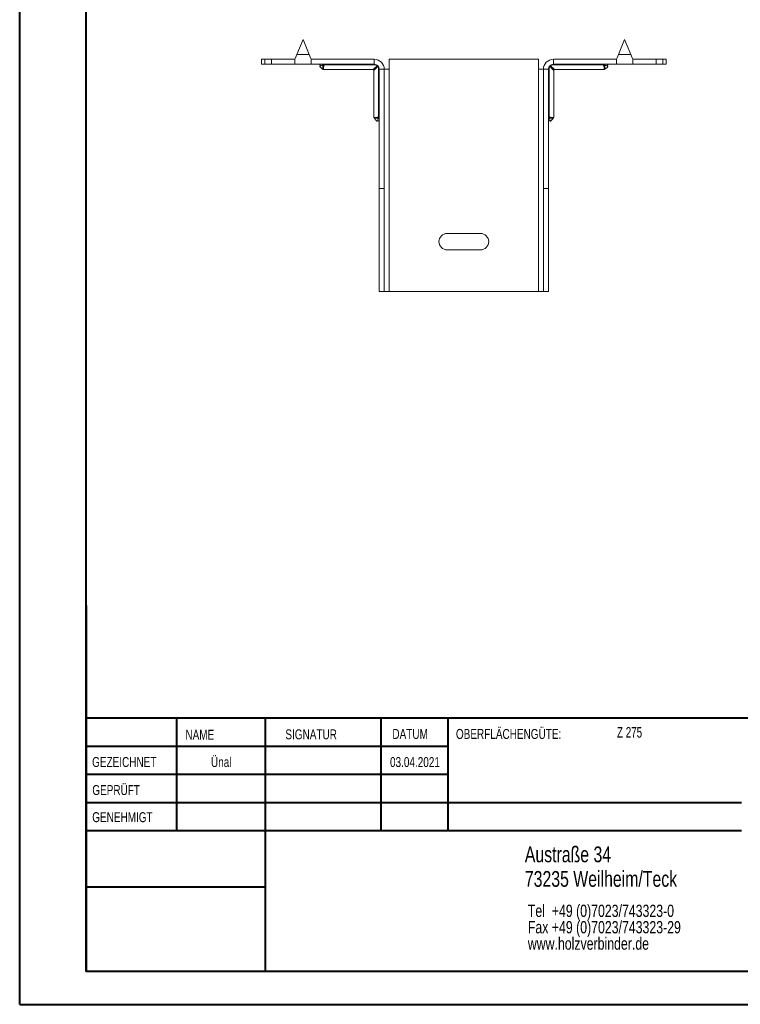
# Model space of a CAD drawing. Header units: millimetres. Extents: x 0 to 210, y 0 to 297.
# Tile 1 of 9: x 0 to 109, y 0 to 149. Entities that reach past the tile are written whole.
import ezdxf

# ---------------------------------------------------------------- set-up
doc = ezdxf.new("R2010")
doc.units = ezdxf.units.MM
doc.styles.add('SLDTEXTSTYLE0', font='TXT', dxfattribs={"width": 0.75})
doc.styles.add('SLDTEXTSTYLE2', font='TXT', dxfattribs={"width": 0.7})

# ---------------------------------------------------------------- blocks, each defined once
blk = doc.blocks.new('SW_NOTE_0')
at = {"color": 0, "linetype": 'Continuous', "lineweight": 0, "char_height": 1.8521, "attachment_point": 1, "style": 'SLDTEXTSTYLE0'}
for s, insert in [('Tel  +49 (0)7023/743323-0', (0, 2.39)), ('Fax +49 (0)7023/743323-29', (0, -0.08)), ('www.holzverbinder.de', (0, -2.55))]:
    blk.add_mtext(s, dxfattribs=dict(at, insert=insert))

msp = doc.modelspace()

# ---------------------------------------------------------------- linework, layer by layer
at = {"color": 7, "linetype": 'Continuous', "lineweight": 40}
for p, q in [((0.08, 0.21), (0.08, 297.21)), ((10.08, 5.21), (10.08, 292.21)), ((10.11, 60.37), (10.11, 5.12)), ((205.08, 43.37), (10.11, 43.37)), ((23.71, 43.37), (23.71, 26.37)), ((37.1, 43.37), (37.1, 5.12)), ((54.51, 43.37), (54.51, 26.37)), ((64.71, 26.37), (64.71, 43.37)), ((64.71, 39.1), (10.11, 39.1)), ((64.71, 34.87), (10.11, 34.87)), ((108.91, 30.62), (10.11, 30.62)), ((108.91, 26.37), (10.11, 26.37)), ((37.1, 17.87), (10.11, 17.87)), ((10.11, 13.71), (10.08, 13.71)), ((10.11, 9.46), (10.08, 9.46)), ((10.08, 5.21), (205.08, 5.21)), ((0.08, 0.21), (210.08, 0.21))]:
    msp.add_line(p, q, dxfattribs=at)
at = {"color": 7, "linetype": 'Continuous', "lineweight": 15}
for p, q in [((42.8, 145.74), (41.86, 143.49)), ((43.74, 143.49), (42.8, 145.74)), ((91.3, 145.74), (90.36, 143.49)), ((92.24, 143.49), (91.3, 145.74)), ((36.55, 142.74), (36.55, 141.99)), ((36.55, 142.74), (37.05, 142.74)), ((37.05, 142.74), (37.05, 141.99)), ((37.05, 142.74), (38.05, 142.74)), ((38.05, 141.99), (38.05, 142.74)), ((41.55, 142.74), (38.05, 142.74)), ((41.55, 142.74), (41.55, 141.99)), ((41.86, 143.49), (43.74, 143.49)), ((53.55, 142.74), (44.05, 142.74)), ((44.05, 141.99), (44.05, 142.74)), ((53.55, 141.99), (53.55, 142.74)), ((78.3, 142.74), (55.8, 142.74)), ((55.8, 141.24), (55.8, 142.74)), ((78.3, 142.74), (78.3, 141.24)), ((80.55, 141.99), (80.55, 142.74)), ((80.55, 142.74), (90.05, 142.74)), ((90.05, 142.74), (90.05, 141.99)), ((90.36, 143.49), (92.24, 143.49)), ((92.55, 141.99), (92.55, 142.74)), ((92.55, 142.74), (96.05, 142.74)), ((96.05, 141.99), (96.05, 142.74)), ((96.05, 142.74), (97.05, 142.74)), ((97.05, 141.99), (97.05, 142.74)), ((97.05, 142.74), (97.55, 142.74)), ((97.55, 141.99), (97.55, 142.74)), ((37.05, 141.99), (36.55, 141.99)), ((38.05, 141.99), (37.05, 141.99)), ((41.55, 141.99), (38.05, 141.99)), ((41.55, 141.99), (44.05, 141.99)), ((53.55, 141.99), (44.05, 141.99)), ((45.91, 141.19), (53.35, 141.19)), ((46.01, 141.99), (46.01, 141.9)), ((53.55, 141.9), (46.01, 141.9)), ((53.55, 141.99), (53.55, 141.9)), ((54.3, 141.24), (54.2, 141.24)), ((54.2, 134.08), (54.2, 141.24)), ((54.3, 141.24), (55.05, 141.24)), ((54.3, 123.24), (54.3, 141.24)), ((55.05, 123.24), (55.05, 141.24)), ((55.05, 141.24), (55.8, 141.24)), ((55.8, 107.74), (55.8, 141.24)), ((78.3, 141.24), (78.3, 107.74)), ((78.3, 141.24), (79.05, 141.24)), ((79.8, 141.24), (79.05, 141.24)), ((79.05, 123.24), (79.05, 141.24)), ((79.8, 123.24), (79.8, 141.24)), ((79.9, 141.24), (79.8, 141.24)), ((79.9, 141.24), (79.9, 134.08)), ((80.55, 141.99), (90.05, 141.99)), ((80.55, 141.9), (80.55, 141.99)), ((88.09, 141.9), (80.55, 141.9)), ((80.75, 141.19), (88.18, 141.19)), ((88.09, 141.9), (88.09, 141.99)), ((88.71, 141.78), (88.72, 141.75)), ((88.84, 141.99), (88.81, 141.99)), ((90.05, 141.99), (92.55, 141.99)), ((92.55, 141.99), (96.05, 141.99)), ((97.05, 141.99), (96.05, 141.99)), ((97.55, 141.99), (97.05, 141.99)), ((53.5, 141.04), (53.5, 133.99)), ((80.6, 133.99), (80.6, 141.04)), ((54.3, 134.08), (54.2, 134.08)), ((79.9, 134.08), (79.8, 134.08)), ((55.05, 123.24), (54.3, 123.24)), ((54.3, 107.74), (54.3, 123.24)), ((55.05, 107.74), (55.05, 123.24)), ((79.05, 123.24), (79.8, 123.24)), ((79.05, 107.74), (79.05, 123.24)), ((79.8, 107.74), (79.8, 123.24)), ((69.55, 116.49), (64.55, 116.49)), ((64.55, 113.99), (69.55, 113.99)), ((55.05, 107.74), (54.3, 107.74)), ((55.05, 107.74), (55.8, 107.74)), ((55.8, 107.74), (78.3, 107.74)), ((78.3, 107.74), (79.05, 107.74)), ((79.05, 107.74), (79.8, 107.74))]:
    msp.add_line(p, q, dxfattribs=at)
at = {"color": 7, "linetype": 'Continuous', "lineweight": 0}
for p, q in [((64.71, 39.12), (10.11, 39.12)), ((23.71, 5.21), (23.71, 5.12)), ((54.51, 5.21), (54.51, 5.12))]:
    msp.add_line(p, q, dxfattribs=at)
at = {"color": 7, "linetype": 'Continuous', "lineweight": 15, "flags": 128}
for points in [[(41.86, 143.49), (41.75, 143.23), (41.65, 142.98), (41.55, 142.74)], [(44.05, 142.74), (43.95, 142.98), (43.85, 143.23), (43.74, 143.49)], [(90.36, 143.49), (90.25, 143.23), (90.15, 142.98), (90.05, 142.74)], [(92.55, 142.74), (92.45, 142.98), (92.35, 143.23), (92.24, 143.49)], [(53.35, 141.19), (53.36, 141.2), (53.4, 141.24), (53.49, 141.31), (53.62, 141.43), (53.78, 141.57), (53.97, 141.74)], [(54.05, 141.67), (53.88, 141.47), (53.73, 141.31), (53.62, 141.18), (53.54, 141.09), (53.5, 141.05), (53.5, 141.04)], [(54.08, 141.77), (54.07, 141.78), (54.06, 141.78), (54.05, 141.78), (54.04, 141.78), (54.02, 141.77), (54.01, 141.76), (53.99, 141.75), (53.97, 141.74)], [(54.08, 141.77), (54.08, 141.77), (54.09, 141.76), (54.09, 141.74), (54.08, 141.73), (54.08, 141.72), (54.07, 141.7), (54.06, 141.68), (54.05, 141.67)], [(80.05, 141.67), (80.04, 141.68), (80.03, 141.7), (80.02, 141.72), (80.02, 141.73), (80.01, 141.74), (80.01, 141.76), (80.01, 141.77), (80.02, 141.77)], [(80.13, 141.74), (80.11, 141.75), (80.09, 141.76), (80.08, 141.77), (80.06, 141.78), (80.05, 141.78), (80.04, 141.78), (80.03, 141.78), (80.02, 141.77)], [(80.6, 141.04), (80.59, 141.05), (80.56, 141.09), (80.48, 141.18), (80.36, 141.31), (80.22, 141.47), (80.05, 141.67)], [(80.13, 141.74), (80.32, 141.57), (80.48, 141.43), (80.61, 141.31), (80.7, 141.24), (80.74, 141.2), (80.75, 141.19)]]:
    msp.add_lwpolyline(points, dxfattribs=at)
at = {"color": 7, "linetype": 'Continuous', "lineweight": 15}
for centre, radius, start, end in [((53.55, 141.24), 1.5, 0, 90), ((80.55, 141.24), 1.5, 90, 180), ((45.26, 141.84), 0.15, 324.0276, 89.984), ((45.66, 141.85), 0.143, 355.6315, 86.3473), ((53.35, 141.04), 0.15, 5.1298, 84.4745), ((53.55, 141.24), 0.75, 0, 90), ((53.74, 141.44), 0.383, 37.0405, 52.9581), ((80.55, 141.24), 0.75, 90, 180), ((80.36, 141.44), 0.383, 127.0419, 142.9595), ((80.75, 141.04), 0.15, 95.1298, 174.4745), ((88.44, 141.85), 0.143, 93.6527, 184.3685), ((88.84, 141.84), 0.15, 93.8745, 216.8372), ((88.84, 141.84), 0.15, 93.8507, 216.8373), ((54.16, 133.73), 0.143, 3.6538, 94.368), ((79.94, 133.73), 0.143, 85.632, 176.3462), ((54.15, 133.33), 0.15, 0.017, 125.8678), ((79.95, 133.33), 0.15, 54.0277, 179.9834), ((64.55, 115.24), 1.25, 90, 270), ((69.55, 115.24), 1.25, 270, 90)]:
    msp.add_arc(centre, radius, start, end, dxfattribs=at)
for points, knots in [([(45.38, 141.75), (45.37, 141.75), (45.36, 141.73), (45.35, 141.7), (45.35, 141.67), (45.36, 141.63), (45.39, 141.57), (45.47, 141.49), (45.63, 141.38), (45.74, 141.29), (45.81, 141.23)], [0, 0, 0, 0, 0.035639, 0.08189, 0.127479, 0.176817, 0.234115, 0.402214, 0.622871, 1, 1, 1, 1]), ([(45.8, 141.84), (45.73, 141.82), (45.6, 141.78), (45.4, 141.76), (45.39, 141.75), (45.38, 141.75)], [0, 0, 0, 0, 0.389367, 0.808807, 1, 1, 1, 1]), ([(45.8, 141.84), (45.82, 141.85), (45.85, 141.85), (45.92, 141.87), (45.96, 141.88), (46.01, 141.9)], [0, 0, 0, 0, 0.5, 0.5, 1, 1, 1, 1]), ([(45.81, 141.24), (45.81, 141.25), (45.81, 141.27), (45.81, 141.42), (45.81, 141.59), (45.8, 141.72), (45.8, 141.81), (45.8, 141.84)], [0, 0, 0, 0, 0.297633, 0.603588, 0.782891, 0.922392, 1, 1, 1, 1]), ([(45.81, 141.24), (45.82, 141.23), (45.84, 141.21), (45.88, 141.19), (45.91, 141.19), (45.91, 141.19)], [0, 0, 0, 0, 0.325075, 0.767429, 1, 1, 1, 1]), ([(46.01, 141.9), (45.98, 141.86), (45.94, 141.8), (45.91, 141.63), (45.91, 141.51), (45.91, 141.36), (45.91, 141.23), (45.91, 141.2), (45.91, 141.19)], [0, 0, 0, 0, 0.0970063, 0.1765035, 0.4374449, 0.4526199, 0.7282325, 1, 1, 1, 1]), ([(53.97, 141.74), (53.92, 141.79), (53.85, 141.83), (53.71, 141.88), (53.63, 141.9), (53.55, 141.9)], [0, 0, 0, 0, 0.5, 0.5, 1, 1, 1, 1]), ([(54.2, 141.24), (54.2, 141.32), (54.19, 141.4), (54.14, 141.54), (54.1, 141.61), (54.05, 141.67)], [0, 0, 0, 0, 0.5, 0.5, 1, 1, 1, 1]), ([(80.05, 141.67), (80, 141.61), (79.96, 141.54), (79.91, 141.4), (79.9, 141.32), (79.9, 141.24)], [0, 0, 0, 0, 0.5, 0.5, 1, 1, 1, 1]), ([(80.55, 141.9), (80.47, 141.9), (80.39, 141.88), (80.25, 141.83), (80.18, 141.79), (80.13, 141.74)], [0, 0, 0, 0, 0.5, 0.5, 1, 1, 1, 1]), ([(88.09, 141.9), (88.13, 141.88), (88.17, 141.87), (88.25, 141.85), (88.28, 141.85), (88.3, 141.84)], [0, 0, 0, 0, 0.5, 0.5, 1, 1, 1, 1]), ([(88.18, 141.19), (88.19, 141.2), (88.19, 141.23), (88.19, 141.41), (88.19, 141.63), (88.16, 141.8), (88.12, 141.86), (88.09, 141.9)], [0, 0, 0, 0, 0.2719431, 0.5475703, 0.8234872, 0.9029885, 1, 1, 1, 1]), ([(88.18, 141.19), (88.19, 141.19), (88.21, 141.19), (88.24, 141.2), (88.27, 141.22), (88.29, 141.23), (88.29, 141.24)], [0, 0, 0, 0, 0.06307, 0.501623, 0.854231, 1, 1, 1, 1]), ([(88.3, 141.84), (88.3, 141.81), (88.3, 141.76), (88.3, 141.67), (88.29, 141.57), (88.29, 141.41), (88.29, 141.27), (88.29, 141.25), (88.29, 141.24)], [0, 0, 0, 0, 0.0775715, 0.1253594, 0.243419, 0.3966908, 0.7025024, 1, 1, 1, 1]), ([(88.29, 141.23), (88.35, 141.29), (88.49, 141.4), (88.66, 141.51), (88.74, 141.61), (88.75, 141.67), (88.75, 141.7), (88.74, 141.73), (88.72, 141.75), (88.72, 141.75)], [0, 0, 0, 0, 0.361959, 0.699922, 0.822695, 0.873687, 0.922608, 0.975032, 1, 1, 1, 1]), ([(88.72, 141.75), (88.72, 141.75), (88.7, 141.76), (88.5, 141.78), (88.37, 141.82), (88.3, 141.84)], [0, 0, 0, 0, 0.210151, 0.61977, 1, 1, 1, 1]), ([(53.5, 133.99), (53.5, 133.98), (53.5, 133.95), (53.52, 133.91), (53.54, 133.89), (53.55, 133.88)], [0, 0, 0, 0, 0.340863, 0.710533, 1, 1, 1, 1]), ([(53.51, 133.99), (53.51, 133.99), (53.52, 133.99), (53.69, 133.98), (53.88, 133.98), (54.03, 134), (54.11, 134.02), (54.17, 134.06), (54.2, 134.08)], [0, 0, 0, 0, 0.23003, 0.50533, 0.78131, 0.830539, 0.905499, 1, 1, 1, 1]), ([(53.53, 133.9), (53.59, 133.83), (53.7, 133.69), (53.82, 133.52), (53.92, 133.44), (53.97, 133.42), (54.01, 133.43), (54.04, 133.44), (54.06, 133.45), (54.06, 133.46)], [0, 0, 0, 0, 0.360079, 0.698769, 0.822071, 0.873145, 0.921976, 0.974192, 1, 1, 1, 1]), ([(54.15, 133.88), (54.12, 133.88), (54.07, 133.88), (53.96, 133.88), (53.84, 133.88), (53.69, 133.89), (53.56, 133.89), (53.55, 133.89), (53.55, 133.89)], [0, 0, 0, 0, 0.068647, 0.129479, 0.308921, 0.443695, 0.748495, 1, 1, 1, 1]), ([(54.06, 133.46), (54.06, 133.46), (54.06, 133.48), (54.09, 133.67), (54.13, 133.81), (54.15, 133.88)], [0, 0, 0, 0, 0.191188, 0.610641, 1, 1, 1, 1]), ([(54.2, 134.08), (54.19, 134.04), (54.18, 134), (54.16, 133.93), (54.15, 133.89), (54.15, 133.88)], [0, 0, 0, 0, 0.5, 0.5, 1, 1, 1, 1]), ([(79.95, 133.88), (79.95, 133.89), (79.94, 133.93), (79.92, 134), (79.91, 134.04), (79.9, 134.08)], [0, 0, 0, 0, 0.5, 0.5, 1, 1, 1, 1]), ([(79.9, 134.08), (79.93, 134.06), (79.99, 134.02), (80.07, 134), (80.22, 133.98), (80.41, 133.98), (80.58, 133.99), (80.59, 133.99), (80.59, 133.99)], [0, 0, 0, 0, 0.094501, 0.169461, 0.21869, 0.49467, 0.76997, 1, 1, 1, 1]), ([(80.55, 133.89), (80.54, 133.89), (80.54, 133.89), (80.4, 133.89), (80.24, 133.88), (80.12, 133.88), (80.03, 133.88), (79.98, 133.88), (79.95, 133.88)], [0, 0, 0, 0, 0.251411, 0.556225, 0.751783, 0.870515, 0.93135, 1, 1, 1, 1]), ([(79.95, 133.88), (79.97, 133.81), (80.01, 133.67), (80.04, 133.48), (80.04, 133.46), (80.04, 133.46)], [0, 0, 0, 0, 0.389368, 0.808807, 1, 1, 1, 1]), ([(80.04, 133.46), (80.05, 133.45), (80.06, 133.44), (80.09, 133.43), (80.13, 133.42), (80.16, 133.44), (80.22, 133.47), (80.3, 133.55), (80.41, 133.71), (80.51, 133.82), (80.56, 133.9)], [0, 0, 0, 0, 0.036429, 0.082506, 0.128022, 0.17744, 0.23496, 0.403777, 0.624753, 1, 1, 1, 1]), ([(80.55, 133.88), (80.55, 133.88), (80.57, 133.89), (80.58, 133.92), (80.6, 133.96), (80.6, 133.99), (80.6, 133.99)], [0, 0, 0, 0, 0.023099, 0.427452, 0.857529, 1, 1, 1, 1])]:
    msp.add_open_spline(points, degree=3, knots=knots, dxfattribs=at)

# ---------------------------------------------------------------- block references
at = {"color": 7, "linetype": 'Continuous', "lineweight": 0}
msp.add_blockref('SW_NOTE_0', (76.7, 12.85), dxfattribs=at)

# ---------------------------------------------------------------- texts
for s, insert, char_height, attachment_point, style in [('NAME', (25.07, 41.62), 1.5, 1, 'SLDTEXTSTYLE0'), ('SIGNATUR', (40.14, 41.68), 1.5, 1, 'SLDTEXTSTYLE0'), ('DATUM', (56.28, 41.74), 1.5, 1, 'SLDTEXTSTYLE0'), ('OBERFLÄCHENGÜTE:', (65.86, 41.74), 1.5, 1, 'SLDTEXTSTYLE0'), ('Z 275', (90.14, 42.03), 1.587, 1, 'SLDTEXTSTYLE2'), ('GEZEICHNET', (11, 37.51), 1.5, 1, 'SLDTEXTSTYLE0'), ('Ünal', (30.47, 37.5), 1.499, 2, 'SLDTEXTSTYLE0'), ('03.04.2021', (59.68, 37.5), 1.499, 2, 'SLDTEXTSTYLE0'), ('GEPRÜFT', (11.03, 33.28), 1.5, 1, 'SLDTEXTSTYLE0'), ('GENEHMIGT', (11.02, 29.19), 1.5, 1, 'SLDTEXTSTYLE0'), ('Austraße 34', (76.25, 24.02), 2.3813, 1, 'SLDTEXTSTYLE0'), ('73235 Weilheim/Teck', (76.25, 20.32), 2.3813, 1, 'SLDTEXTSTYLE0')]:
    msp.add_mtext(s, dxfattribs=dict(at, insert=insert, char_height=char_height, attachment_point=attachment_point, style=style))

doc.saveas('drawing.dxf')
